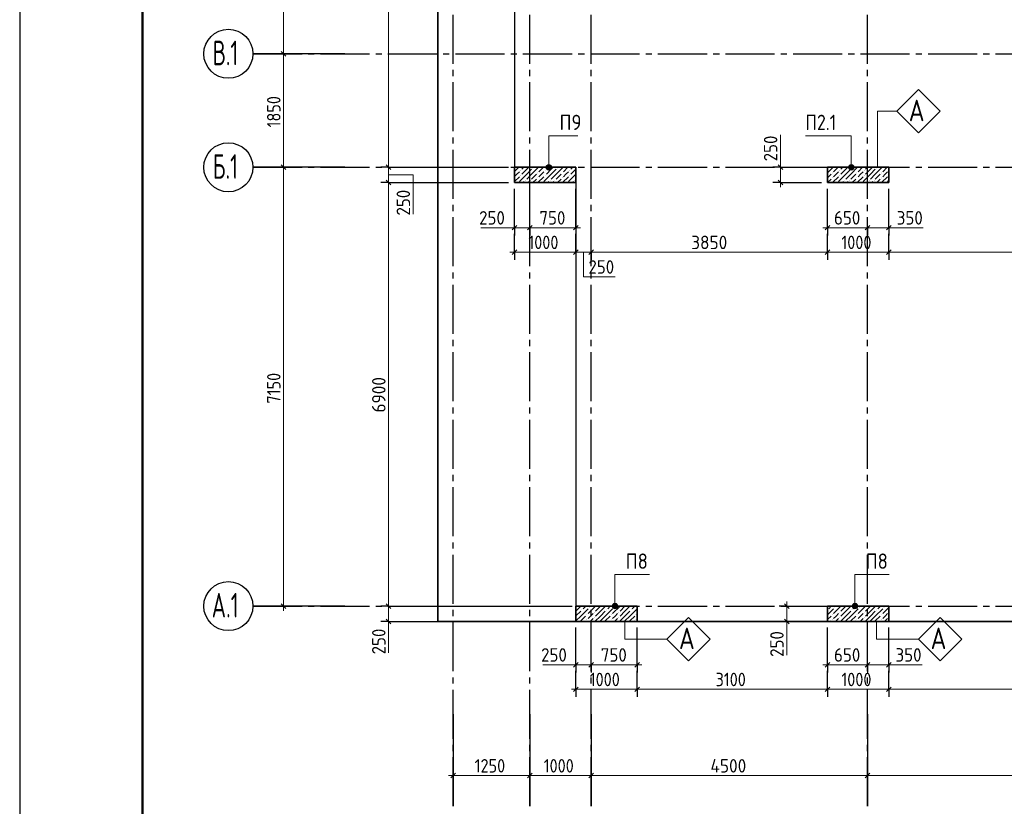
# Model space of a CAD drawing. Header units: millimetres. Extents: x 0 to 59400, y 0 to 42000.
# Tile 2 of 11: x 0 to 16042, y 16519 to 29337. Entities that reach past the tile are written whole.
import ezdxf

# ---------------------------------------------------------------- set-up
doc = ezdxf.new("R2010")
doc.units = ezdxf.units.MM
doc.linetypes.add('______2', pattern=[270, 200, -70])
doc.linetypes.add('______5', pattern=[1100, 800, -100, 100, -100])
for name, color, linetype, lineweight in [('Standard', 7, 'Continuous', 25), ('ЖБ Перекрытие верхний уровень', 7, 'Continuous', 18), ('Общий01', 7, 'Continuous', 13), ('Позиционная метка линия выноска', 7, 'Continuous', 13), ('Примечания', 7, 'Continuous', 13), ('Размерная линия_ общее', 7, 'Continuous', 13)]:
    doc.layers.add(name, color=color, linetype=linetype, lineweight=lineweight)
doc.layers.add('ЖБ Пилон', color=7, linetype='______2', lineweight=13, true_color=0xa0a0a0)
doc.layers.add('Оси', color=7, linetype='______5', lineweight=13, true_color=0x656565)
doc.styles.add('ISOCPEUR', font='txt')

msp = doc.modelspace()

# ---------------------------------------------------------------- hatches: boundary and pattern name
at = {"layer": 'ЖБ Пилон', "linetype": 'Continuous', "lineweight": 18, "transparency": 33554687}
for points in [[(8156, 26879), (8161, 26884), (8166, 26879), (8161, 26874)], [(8156, 26799), (8161, 26804), (8166, 26799), (8161, 26794)], [(8356, 26919), (8361, 26924), (8366, 26919), (8361, 26914)], [(8436, 26839), (8441, 26844), (8446, 26839), (8441, 26834)], [(8556, 26879), (8561, 26884), (8566, 26879), (8561, 26874)], [(8556, 26799), (8561, 26804), (8566, 26799), (8561, 26794)], [(8756, 26919), (8761, 26924), (8766, 26919), (8761, 26914)], [(8836, 26839), (8841, 26844), (8846, 26839), (8841, 26834)], [(8956, 26879), (8961, 26884), (8966, 26879), (8961, 26874)], [(8956, 26799), (8961, 26804), (8966, 26799), (8961, 26794)], [(13163, 26922), (13166, 26919), (13163, 26916)], [(13236, 26839), (13241, 26844), (13246, 26839), (13241, 26834)], [(13356, 26879), (13361, 26884), (13366, 26879), (13361, 26874)], [(13356, 26799), (13361, 26804), (13366, 26799), (13361, 26794)], [(13556, 26919), (13561, 26924), (13566, 26919), (13561, 26914)], [(13636, 26839), (13641, 26844), (13646, 26839), (13641, 26834)], [(13756, 26879), (13761, 26884), (13766, 26879), (13761, 26874)], [(13756, 26799), (13761, 26804), (13766, 26799), (13761, 26794)], [(13956, 26919), (13961, 26924), (13966, 26919), (13961, 26914)], [(14036, 26839), (14041, 26844), (14046, 26839), (14041, 26834)], [(14156, 26879), (14161, 26884), (14163, 26882), (14163, 26876), (14161, 26874)], [(14156, 26799), (14161, 26804), (14163, 26802), (14163, 26796), (14161, 26794)], [(8118, 26682), (8121, 26684), (8123, 26682)], [(8236, 26719), (8241, 26724), (8246, 26719), (8241, 26714)], [(8316, 26719), (8321, 26724), (8326, 26719), (8321, 26714)], [(8436, 26759), (8441, 26764), (8446, 26759), (8441, 26754)], [(8518, 26682), (8521, 26684), (8523, 26682)], [(8636, 26719), (8641, 26724), (8646, 26719), (8641, 26714)], [(8716, 26719), (8721, 26724), (8726, 26719), (8721, 26714)], [(8836, 26759), (8841, 26764), (8846, 26759), (8841, 26754)], [(8918, 26682), (8921, 26684), (8923, 26682)], [(9036, 26719), (9041, 26724), (9046, 26719), (9041, 26714)], [(13236, 26759), (13241, 26764), (13246, 26759), (13241, 26754)], [(13318, 26682), (13321, 26684), (13323, 26682)], [(13436, 26719), (13441, 26724), (13446, 26719), (13441, 26714)], [(13516, 26719), (13521, 26724), (13526, 26719), (13521, 26714)], [(13636, 26759), (13641, 26764), (13646, 26759), (13641, 26754)], [(13718, 26682), (13721, 26684), (13723, 26682)], [(13836, 26719), (13841, 26724), (13846, 26719), (13841, 26714)], [(13916, 26719), (13921, 26724), (13926, 26719), (13921, 26714)], [(14036, 26759), (14041, 26764), (14046, 26759), (14041, 26754)], [(14118, 26682), (14121, 26684), (14123, 26682)], [(9276, 19759), (9281, 19764), (9286, 19759), (9281, 19754)], [(9676, 19759), (9681, 19764), (9686, 19759), (9681, 19754)], [(13276, 19759), (13281, 19764), (13286, 19759), (13281, 19754)], [(13676, 19759), (13681, 19764), (13686, 19759), (13681, 19754)], [(14076, 19759), (14081, 19764), (14086, 19759), (14081, 19754)], [(9156, 19719), (9161, 19724), (9166, 19719), (9161, 19714)], [(9236, 19639), (9241, 19644), (9246, 19639), (9241, 19634)], [(9356, 19679), (9361, 19684), (9366, 19679), (9361, 19674)], [(9356, 19599), (9361, 19604), (9366, 19599), (9361, 19594)], [(9556, 19719), (9561, 19724), (9566, 19719), (9561, 19714)], [(9636, 19639), (9641, 19644), (9646, 19639), (9641, 19634)], [(9756, 19679), (9761, 19684), (9766, 19679), (9761, 19674)], [(9756, 19599), (9761, 19604), (9766, 19599), (9761, 19594)], [(9956, 19719), (9961, 19724), (9966, 19719), (9961, 19714)], [(10036, 19639), (10041, 19644), (10046, 19639), (10041, 19634)], [(13163, 19722), (13166, 19719), (13163, 19716)], [(13236, 19639), (13241, 19644), (13246, 19639), (13241, 19634)], [(13356, 19679), (13361, 19684), (13366, 19679), (13361, 19674)], [(13356, 19599), (13361, 19604), (13366, 19599), (13361, 19594)], [(13556, 19719), (13561, 19724), (13566, 19719), (13561, 19714)], [(13636, 19639), (13641, 19644), (13646, 19639), (13641, 19634)], [(13756, 19679), (13761, 19684), (13766, 19679), (13761, 19674)], [(13756, 19599), (13761, 19604), (13766, 19599), (13761, 19594)], [(13956, 19719), (13961, 19724), (13966, 19719), (13961, 19714)], [(14036, 19639), (14041, 19644), (14046, 19639), (14041, 19634)], [(14156, 19679), (14161, 19684), (14163, 19682), (14163, 19676), (14161, 19674)], [(14156, 19599), (14161, 19604), (14163, 19602), (14163, 19596), (14161, 19594)], [(9236, 19559), (9241, 19564), (9246, 19559), (9241, 19554)], [(9636, 19559), (9641, 19564), (9646, 19559), (9641, 19554)], [(10036, 19559), (10041, 19564), (10046, 19559), (10041, 19554)], [(13236, 19559), (13241, 19564), (13246, 19559), (13241, 19554)], [(13636, 19559), (13641, 19564), (13646, 19559), (13641, 19554)], [(14036, 19559), (14041, 19564), (14046, 19559), (14041, 19554)]]:
    msp.add_hatch(color=7, dxfattribs=at).paths.add_polyline_path(points, flags=16)
at = {"layer": 'Общий01', "linetype": 'Continuous', "lineweight": 13, "transparency": 33554687}
for points in [[(8660, 26954), (8583, 26954), (8576, 26932)], [(8660, 26954), (8576, 26932), (8666, 26932)], [(8644, 26971), (8599, 26971), (8583, 26954)], [(8644, 26971), (8583, 26954), (8660, 26954)], [(8599, 26971), (8644, 26971), (8621, 26977)], [(13589, 26954), (13511, 26954), (13505, 26932)], [(13589, 26954), (13505, 26932), (13595, 26932)], [(13573, 26971), (13528, 26971), (13511, 26954)], [(13573, 26971), (13511, 26954), (13589, 26954)], [(13528, 26971), (13573, 26971), (13550, 26977)], [(8666, 26932), (8576, 26932), (8583, 26909)], [(8666, 26932), (8583, 26909), (8660, 26909)], [(8660, 26909), (8583, 26909), (8599, 26893)], [(8660, 26909), (8599, 26893), (8644, 26893)], [(8644, 26893), (8599, 26893), (8621, 26887)], [(13595, 26932), (13505, 26932), (13511, 26909)], [(13595, 26932), (13511, 26909), (13589, 26909)], [(13589, 26909), (13511, 26909), (13528, 26893)], [(13589, 26909), (13528, 26893), (13573, 26893)], [(13573, 26893), (13528, 26893), (13550, 26887)], [(9738, 19804), (9661, 19804), (9654, 19782)], [(9738, 19804), (9654, 19782), (9744, 19782)], [(9744, 19782), (9654, 19782), (9661, 19760)], [(9722, 19821), (9677, 19821), (9661, 19804)], [(9722, 19821), (9661, 19804), (9738, 19804)], [(9744, 19782), (9661, 19760), (9738, 19760)], [(9738, 19760), (9661, 19760), (9677, 19743)], [(9677, 19821), (9722, 19821), (9699, 19827)], [(9738, 19760), (9677, 19743), (9722, 19743)], [(9722, 19743), (9677, 19743), (9699, 19737)], [(13648, 19804), (13571, 19804), (13564, 19782)], [(13648, 19804), (13564, 19782), (13654, 19782)], [(13654, 19782), (13564, 19782), (13571, 19760)], [(13632, 19821), (13587, 19821), (13571, 19804)], [(13632, 19821), (13571, 19804), (13648, 19804)], [(13654, 19782), (13571, 19760), (13648, 19760)], [(13648, 19760), (13571, 19760), (13587, 19743)], [(13587, 19821), (13632, 19821), (13609, 19827)], [(13648, 19760), (13587, 19743), (13632, 19743)], [(13632, 19743), (13587, 19743), (13609, 19737)]]:
    msp.add_hatch(color=7, dxfattribs=at).paths.add_polyline_path(points)

# ---------------------------------------------------------------- linework, layer by layer
at = {"layer": 'Standard', "color": 7, "linetype": 'Continuous', "lineweight": 25, "transparency": 33554687}
msp.add_line((2000, 41500), (2000, 1058), dxfattribs=at)
msp.add_lwpolyline([(0, 0), (59400, 0), (59400, 42000), (0, 42000), (0, 0)], close=True, dxfattribs=at)
at = {"layer": 'Standard', "color": 7, "linetype": 'Continuous', "lineweight": 50, "transparency": 33554687}
msp.add_lwpolyline([(2000, 41500), (58900, 41500), (58900, 500), (2000, 500), (2000, 41500)], close=True, dxfattribs=at)
at = {"layer": 'Standard', "color": 7, "linetype": 'Continuous', "lineweight": 18, "transparency": 33554687}
msp.add_lwpolyline([(58900, 41500), (2000, 41500), (2000, 6000), (58900, 6000), (58900, 41500)], dxfattribs=at)
at = {"layer": 'Standard', "color": 7, "linetype": 'Continuous', "lineweight": 13, "transparency": 33554687}
msp.add_lwpolyline([(6813, 19532), (55406, 19532), (55406, 38032), (6813, 38032), (6813, 19532)], dxfattribs=at)
at = {"layer": 'Standard', "color": 7, "linetype": 'Continuous', "lineweight": 35, "transparency": 33554687}
msp.add_lwpolyline([(6813, 19532), (55406, 19532), (55406, 38032), (6813, 38032), (6813, 19532)], dxfattribs=at)
at = {"layer": 'ЖБ Перекрытие верхний уровень', "color": 253, "linetype": 'Continuous', "lineweight": -3, "true_color": 0xa0a0a0, "transparency": 33554687}
for p, q in [((8063, 32632), (8063, 26682)), ((8063, 26682), (9063, 26682)), ((9063, 26682), (9063, 19532)), ((9063, 19532), (22663, 19532))]:
    msp.add_line(p, q, dxfattribs=at)
at = {"layer": 'ЖБ Пилон', "color": 7, "linetype": 'Continuous', "lineweight": 35, "transparency": 33554687}
for p, q in [((8063, 26932), (8063, 26682)), ((9063, 26932), (8063, 26932)), ((9063, 26682), (9063, 26932)), ((13163, 26932), (13163, 26682)), ((14163, 26932), (13163, 26932)), ((14163, 26682), (14163, 26932)), ((8063, 26682), (9063, 26682)), ((13163, 26682), (14163, 26682)), ((9063, 19782), (9063, 19532)), ((10063, 19782), (9063, 19782)), ((10063, 19532), (10063, 19782)), ((13163, 19782), (13163, 19532)), ((14163, 19782), (13163, 19782)), ((14163, 19532), (14163, 19782)), ((9063, 19532), (10063, 19532)), ((13163, 19532), (14163, 19532))]:
    msp.add_line(p, q, dxfattribs=at)
at = {"layer": 'ЖБ Пилон', "color": 251, "linetype": 'Continuous', "lineweight": 18, "true_color": 0x494949, "transparency": 33554687}
for p, q in [((8133, 26932), (8063, 26861)), ((8063, 26781), (8101, 26819)), ((8101, 26819), (8141, 26859)), ((8261, 26819), (8141, 26699)), ((8213, 26932), (8181, 26899)), ((8261, 26899), (8181, 26819)), ((8261, 26899), (8293, 26932)), ((8341, 26899), (8261, 26819)), ((8341, 26819), (8261, 26739)), ((8341, 26819), (8453, 26932)), ((8421, 26819), (8341, 26739)), ((8533, 26932), (8461, 26859)), ((8461, 26779), (8501, 26819)), ((8501, 26819), (8541, 26859)), ((8661, 26819), (8541, 26699)), ((8613, 26932), (8581, 26899)), ((8661, 26899), (8581, 26819)), ((8661, 26899), (8693, 26932)), ((8741, 26899), (8661, 26819)), ((8741, 26819), (8661, 26739)), ((8741, 26819), (8853, 26932)), ((8821, 26819), (8741, 26739)), ((8933, 26932), (8861, 26859)), ((8861, 26779), (8901, 26819)), ((8901, 26819), (8941, 26859)), ((9061, 26819), (8941, 26699)), ((9013, 26932), (8981, 26899)), ((9061, 26899), (8981, 26819)), ((9061, 26899), (9063, 26901)), ((9063, 26821), (9061, 26819)), ((13163, 26841), (13253, 26932)), ((13221, 26819), (13163, 26761)), ((13333, 26932), (13261, 26859)), ((13261, 26779), (13301, 26819)), ((13301, 26819), (13341, 26859)), ((13461, 26819), (13341, 26699)), ((13413, 26932), (13381, 26899)), ((13461, 26899), (13381, 26819)), ((13461, 26899), (13493, 26932)), ((13541, 26899), (13461, 26819)), ((13541, 26819), (13461, 26739)), ((13541, 26819), (13653, 26932)), ((13621, 26819), (13541, 26739)), ((13733, 26932), (13661, 26859)), ((13661, 26779), (13701, 26819)), ((13701, 26819), (13741, 26859)), ((13861, 26819), (13741, 26699)), ((13813, 26932), (13781, 26899)), ((13861, 26899), (13781, 26819)), ((13861, 26899), (13893, 26932)), ((13941, 26899), (13861, 26819)), ((13941, 26819), (13861, 26739)), ((13941, 26819), (14053, 26932)), ((14021, 26819), (13941, 26739)), ((14133, 26932), (14061, 26859)), ((14061, 26779), (14101, 26819)), ((14101, 26819), (14141, 26859)), ((8141, 26779), (8063, 26701)), ((8221, 26699), (8203, 26682)), ((8283, 26682), (8301, 26699)), ((8421, 26739), (8363, 26682)), ((8541, 26779), (8443, 26682)), ((8621, 26699), (8603, 26682)), ((8683, 26682), (8701, 26699)), ((8821, 26739), (8763, 26682)), ((8941, 26779), (8843, 26682)), ((9021, 26699), (9003, 26682)), ((9063, 26741), (9061, 26739)), ((13221, 26739), (13163, 26682)), ((13341, 26779), (13243, 26682)), ((13421, 26699), (13403, 26682)), ((13483, 26682), (13501, 26699)), ((13621, 26739), (13563, 26682)), ((13741, 26779), (13643, 26682)), ((13821, 26699), (13803, 26682)), ((13883, 26682), (13901, 26699)), ((14021, 26739), (13963, 26682)), ((14141, 26779), (14043, 26682)), ((14163, 26721), (14141, 26699)), ((9063, 19701), (9143, 19782)), ((9141, 19619), (9261, 19739)), ((9223, 19782), (9181, 19739)), ((9381, 19779), (9261, 19659)), ((9303, 19782), (9301, 19779)), ((9461, 19779), (9381, 19699)), ((9461, 19699), (9543, 19782)), ((9541, 19619), (9661, 19739)), ((9623, 19782), (9581, 19739)), ((9781, 19779), (9661, 19659)), ((9703, 19782), (9701, 19779)), ((9861, 19779), (9781, 19699)), ((9861, 19699), (9943, 19782)), ((9941, 19619), (10061, 19739)), ((10023, 19782), (9981, 19739)), ((13163, 19641), (13261, 19739)), ((13223, 19782), (13181, 19739)), ((13381, 19779), (13261, 19659)), ((13303, 19782), (13301, 19779)), ((13461, 19779), (13381, 19699)), ((13461, 19699), (13543, 19782)), ((13541, 19619), (13661, 19739)), ((13623, 19782), (13581, 19739)), ((13781, 19779), (13661, 19659)), ((13703, 19782), (13701, 19779)), ((13861, 19779), (13781, 19699)), ((13861, 19699), (13943, 19782)), ((13941, 19619), (14061, 19739)), ((14023, 19782), (13981, 19739)), ((14163, 19761), (14061, 19659)), ((14103, 19782), (14101, 19779)), ((9141, 19699), (9063, 19621)), ((9141, 19619), (9063, 19541)), ((9221, 19619), (9141, 19539)), ((9261, 19579), (9301, 19619)), ((9341, 19579), (9293, 19532)), ((9301, 19619), (9341, 19659)), ((9461, 19619), (9373, 19532)), ((9461, 19699), (9381, 19619)), ((9541, 19699), (9461, 19619)), ((9541, 19619), (9461, 19539)), ((9621, 19619), (9541, 19539)), ((9661, 19579), (9701, 19619)), ((9741, 19579), (9693, 19532)), ((9701, 19619), (9741, 19659)), ((9861, 19619), (9773, 19532)), ((9861, 19699), (9781, 19619)), ((9941, 19699), (9861, 19619)), ((9941, 19619), (9861, 19539)), ((10021, 19619), (9941, 19539)), ((10063, 19661), (10061, 19659)), ((10061, 19579), (10063, 19581)), ((13221, 19619), (13163, 19561)), ((13261, 19579), (13301, 19619)), ((13341, 19579), (13293, 19532)), ((13301, 19619), (13341, 19659)), ((13461, 19619), (13373, 19532)), ((13461, 19699), (13381, 19619)), ((13541, 19699), (13461, 19619)), ((13541, 19619), (13461, 19539)), ((13621, 19619), (13541, 19539)), ((13661, 19579), (13701, 19619)), ((13741, 19579), (13693, 19532)), ((13701, 19619), (13741, 19659)), ((13861, 19619), (13773, 19532)), ((13861, 19699), (13781, 19619)), ((13941, 19699), (13861, 19619)), ((13941, 19619), (13861, 19539)), ((14021, 19619), (13941, 19539)), ((14061, 19579), (14101, 19619)), ((14141, 19579), (14093, 19532)), ((14101, 19619), (14141, 19659)), ((9221, 19539), (9213, 19532)), ((9621, 19539), (9613, 19532)), ((10021, 19539), (10013, 19532)), ((13221, 19539), (13213, 19532)), ((13621, 19539), (13613, 19532)), ((14021, 19539), (14013, 19532))]:
    msp.add_line(p, q, dxfattribs=at)
at = {"layer": 'Общий01', "color": 7, "linetype": 'Continuous', "lineweight": 13, "transparency": 33554687}
for p, q in [((8621, 26977), (8621, 26977)), ((13550, 26977), (13550, 26977)), ((8576, 26932), (8576, 26932)), ((8621, 26887), (8621, 26887)), ((8666, 26932), (8666, 26932)), ((13505, 26932), (13505, 26932)), ((13550, 26887), (13550, 26887)), ((13595, 26932), (13595, 26932)), ((9654, 19782), (9654, 19782)), ((9699, 19827), (9699, 19827)), ((9699, 19737), (9699, 19737)), ((9744, 19782), (9744, 19782)), ((13564, 19782), (13564, 19782)), ((13609, 19827), (13609, 19827)), ((13609, 19737), (13609, 19737)), ((13654, 19782), (13654, 19782))]:
    msp.add_line(p, q, dxfattribs=at)
for points in [[(9096, 27447), (8621, 27447), (8621, 26932)], [(12801, 27447), (13550, 27447), (13550, 26932)], [(10259, 20297), (9699, 20297), (9699, 19782)], [(14169, 20297), (13609, 20297), (13609, 19782)]]:
    msp.add_lwpolyline(points, dxfattribs=at)
for centre in [(8621, 26932), (13550, 26932), (9699, 19782), (13609, 19782)]:
    msp.add_circle(centre, 45, dxfattribs=at)
at = {"layer": 'Оси', "color": 8, "linetype": '______5', "lineweight": -3, "transparency": 33554687}
for p, q in [((7063, 16519), (7063, 38805)), ((8313, 16519), (8313, 38805)), ((9313, 16519), (9313, 38805)), ((13813, 16519), (13813, 38805)), ((3800, 28782), (38610, 28782)), ((3800, 26932), (41112, 26932)), ((3800, 19782), (49030, 19782))]:
    msp.add_line(p, q, dxfattribs=at)
at = {"layer": 'Оси', "color": 7, "linetype": 'Continuous', "lineweight": 25, "transparency": 33554687}
for p, q in [((5300, 28782), (3800, 28782)), ((5300, 26932), (3800, 26932)), ((5300, 19782), (3800, 19782)), ((7063, 18019), (7063, 16519)), ((8313, 18019), (8313, 16519)), ((9313, 18019), (9313, 16519)), ((13813, 18019), (13813, 16519))]:
    msp.add_line(p, q, dxfattribs=at)
for centre in [(3400, 28782), (3400, 26932), (3400, 19782)]:
    msp.add_circle(centre, 400, dxfattribs=at)
at = {"layer": 'Позиционная метка линия выноска', "color": 7, "linetype": 'Continuous', "lineweight": 13, "transparency": 33554687}
for points in [[(14289, 27845), (14643, 28199), (14996, 27845), (14643, 27492), (14289, 27845)], [(14289, 27845), (13979, 27845), (13979, 26932)], [(10545, 19243), (10898, 19597), (11252, 19243), (10898, 18890), (10545, 19243)], [(14645, 19243), (14998, 19597), (15352, 19243), (14998, 18890), (14645, 19243)], [(10545, 19243), (9858, 19243), (9858, 19532)], [(14645, 19243), (13958, 19243), (13958, 19532)]]:
    msp.add_lwpolyline(points, dxfattribs=at)
at = {"layer": 'Примечания', "color": 7, "linetype": 'Continuous', "lineweight": 13, "transparency": 33554687}
for p, q in [((12395, 26932), (12395, 27462)), ((8063, 25948), (7513, 25948)), ((14163, 25948), (14723, 25948)), ((6011, 19532), (6011, 19022)), ((12498, 19532), (12498, 18982)), ((8523, 18826), (9063, 18826)), ((14163, 18826), (14703, 18826))]:
    msp.add_line(p, q, dxfattribs=at)
for points in [[(6011, 26809), (6411, 26809), (6411, 26169)], [(9184, 25548), (9184, 25148), (9704, 25148)]]:
    msp.add_lwpolyline(points, dxfattribs=at)
at = {"layer": 'Размерная линия_ общее', "color": 7, "linetype": 'Continuous', "lineweight": 13, "transparency": 33554687}
for p, q in [((4300, 28782), (4300, 32882)), ((6011, 32632), (6011, 26932)), ((4300, 26932), (4300, 28782)), ((12395, 26932), (12395, 27007)), ((6011, 26932), (6011, 26682)), ((6011, 26682), (6011, 19782)), ((12395, 26682), (12395, 26607)), ((8063, 25948), (7988, 25948)), ((8313, 25948), (8063, 25948)), ((9063, 25948), (8313, 25948)), ((9063, 25948), (9138, 25948)), ((13163, 25948), (13088, 25948)), ((13163, 25948), (13813, 25948)), ((13813, 25948), (14163, 25948)), ((14163, 25948), (14238, 25948)), ((8063, 25548), (7988, 25548)), ((9063, 25548), (9313, 25548)), ((9313, 25548), (13163, 25548)), ((13163, 25548), (14163, 25548)), ((14163, 25548), (19363, 25548)), ((4300, 19782), (4300, 19707)), ((6011, 19782), (6011, 19532)), ((12498, 19782), (12498, 19857)), ((12498, 19782), (12498, 19532)), ((6011, 19532), (6011, 19457)), ((12498, 19532), (12498, 19457)), ((9063, 18826), (8988, 18826)), ((9313, 18826), (9063, 18826)), ((10063, 18826), (9313, 18826)), ((10063, 18826), (10138, 18826)), ((13163, 18826), (13088, 18826)), ((13163, 18826), (13813, 18826)), ((13813, 18826), (14163, 18826)), ((14163, 18826), (14238, 18826)), ((9063, 18426), (8988, 18426)), ((9063, 18426), (10063, 18426)), ((13163, 18426), (14163, 18426)), ((14163, 18426), (19363, 18426)), ((7063, 17019), (6988, 17019)), ((7063, 17019), (8313, 17019)), ((8313, 17019), (9313, 17019)), ((9313, 17019), (13813, 17019)), ((13813, 17019), (19813, 17019))]:
    msp.add_line(p, q, dxfattribs=at)
at = {"layer": 'Размерная линия_ общее', "color": 253, "linetype": 'Continuous', "lineweight": -3, "true_color": 0xa0a0a0, "transparency": 33554687}
for p, q in [((4300, 28782), (4175, 28782)), ((4300, 28782), (4425, 28782)), ((4300, 26932), (4175, 26932)), ((4300, 26932), (4425, 26932)), ((6011, 26932), (5886, 26932)), ((6011, 26932), (6136, 26932)), ((12395, 26932), (12270, 26932)), ((12395, 26932), (12520, 26932)), ((12395, 26932), (13063, 26932)), ((6011, 26682), (5886, 26682)), ((6011, 26682), (6136, 26682)), ((12395, 26682), (12270, 26682)), ((12395, 26682), (12520, 26682)), ((12395, 26682), (13063, 26682)), ((13163, 25948), (13163, 26582)), ((8063, 25948), (8063, 26073)), ((8313, 25948), (8313, 26073)), ((9063, 25948), (9063, 26073)), ((13163, 25948), (13163, 26073)), ((13813, 25948), (13813, 26073)), ((14163, 25948), (14163, 26073)), ((8063, 25948), (8063, 25823)), ((8063, 25548), (8063, 25848)), ((8313, 25948), (8313, 25823)), ((9063, 25948), (9063, 25823)), ((13163, 25948), (13163, 25823)), ((13813, 25948), (13813, 25823)), ((13813, 25948), (13813, 25948)), ((14163, 25948), (14163, 25823)), ((8063, 25548), (8063, 25673)), ((9063, 25548), (9063, 25673)), ((9313, 25548), (9313, 25673)), ((13163, 25548), (13163, 25673)), ((14163, 25548), (14163, 25673)), ((8063, 25548), (8063, 25423)), ((9063, 25548), (9063, 25423)), ((9313, 25548), (9313, 25423)), ((13163, 25548), (13163, 25423)), ((14163, 25548), (14163, 25423)), ((4300, 19782), (4000, 19782)), ((4300, 19782), (4175, 19782)), ((4300, 19782), (4425, 19782)), ((6011, 19782), (5886, 19782)), ((6011, 19782), (6136, 19782)), ((6011, 19782), (8963, 19782)), ((12498, 19782), (12373, 19782)), ((12498, 19782), (12623, 19782)), ((12498, 19782), (13063, 19782)), ((6011, 19532), (5886, 19532)), ((6011, 19532), (6136, 19532)), ((6011, 19532), (8963, 19532)), ((12498, 19532), (12373, 19532)), ((12498, 19532), (12623, 19532)), ((12498, 19532), (13063, 19532)), ((13163, 18826), (13163, 19432)), ((9063, 18826), (9063, 18951)), ((9313, 18826), (9313, 18951)), ((10063, 18826), (10063, 18951)), ((13163, 18826), (13163, 18951)), ((13813, 18826), (13813, 18951)), ((14163, 18826), (14163, 18951)), ((9063, 18826), (9063, 18701)), ((9313, 18826), (9313, 18701)), ((10063, 18826), (10063, 18701)), ((13163, 18826), (13163, 18701)), ((13813, 18826), (13813, 18701)), ((14163, 18826), (14163, 18701)), ((9063, 18426), (9063, 18726)), ((9063, 18426), (9063, 18551)), ((10063, 18426), (10063, 18551)), ((13163, 18426), (13163, 18551)), ((14163, 18426), (14163, 18551)), ((9063, 18426), (9063, 18301)), ((10063, 18426), (10063, 18301)), ((13163, 18426), (13163, 18301)), ((14163, 18426), (14163, 18301)), ((7063, 17019), (7063, 17144)), ((7063, 17019), (7063, 16894)), ((7063, 17019), (7063, 16719)), ((8313, 17019), (8313, 17144)), ((8313, 17019), (8313, 16894)), ((8313, 17019), (8313, 16719)), ((9313, 17019), (9313, 17144)), ((9313, 17019), (9313, 16894)), ((9313, 17019), (9313, 17019)), ((13813, 17019), (13813, 17144)), ((13813, 17019), (13813, 16894)), ((13813, 17019), (13813, 16719))]:
    msp.add_line(p, q, dxfattribs=at)
at = {"layer": 'Размерная линия_ общее', "color": 7, "linetype": 'Continuous', "lineweight": 25, "transparency": 33554687}
for p, q in [((4338, 28745), (4262, 28820)), ((4338, 26894), (4262, 26970)), ((5973, 26970), (6048, 26894)), ((12433, 26894), (12358, 26970)), ((5973, 26720), (6048, 26645)), ((12433, 26645), (12358, 26720)), ((8100, 25986), (8025, 25911)), ((8350, 25986), (8275, 25911)), ((9100, 25986), (9025, 25911)), ((13125, 25911), (13200, 25986)), ((13775, 25911), (13850, 25986)), ((14125, 25911), (14200, 25986)), ((8025, 25511), (8100, 25586)), ((9025, 25511), (9100, 25586)), ((9275, 25511), (9350, 25586)), ((13125, 25511), (13200, 25586)), ((14125, 25511), (14200, 25586)), ((4338, 19745), (4262, 19819)), ((5973, 19819), (6048, 19745)), ((12461, 19819), (12536, 19745)), ((5973, 19570), (6048, 19495)), ((12461, 19570), (12536, 19495)), ((9100, 18863), (9025, 18788)), ((9350, 18863), (9275, 18788)), ((10100, 18863), (10025, 18788)), ((13125, 18788), (13200, 18863)), ((13775, 18788), (13850, 18863)), ((14125, 18788), (14200, 18863)), ((9025, 18388), (9100, 18463)), ((10025, 18388), (10100, 18463)), ((13125, 18388), (13200, 18463)), ((14125, 18388), (14200, 18463)), ((7025, 16982), (7100, 17057)), ((8275, 16982), (8350, 17057)), ((9275, 16982), (9350, 17057)), ((13775, 16982), (13850, 17057))]:
    msp.add_line(p, q, dxfattribs=at)
at = {"layer": 'Размерная линия_ общее', "color": 253, "linetype": 'Continuous', "lineweight": -3, "true_color": 0xa0a0a0, "transparency": 33554687}
for points in [[(4300, 28782), (4283, 28782), (4283, 28782), (4283, 28782), (4283, 28782), (4000, 28782)], [(4300, 26932), (4283, 26932), (4283, 26932), (4283, 26932), (4283, 26932), (4283, 26932), (4283, 26932), (4000, 26932)], [(6011, 26932), (6366, 26932), (6366, 26932), (7963, 26932)], [(6011, 26682), (6375, 26682), (6375, 26682), (7963, 26682)], [(8063, 25948), (8063, 25965), (8063, 25965), (8063, 26582)], [(8313, 25948), (8313, 25965), (8313, 25965), (8313, 26582)], [(9063, 25948), (9063, 26159), (9063, 26159), (9063, 26582)], [(14163, 25948), (14163, 25965), (14163, 25965), (14163, 26281), (14163, 26281), (14163, 26582)], [(9063, 25548), (9063, 25565), (9063, 25565), (9063, 25565), (9063, 25565), (9063, 25565), (9063, 25565), (9063, 25565), (9063, 25565), (9063, 25565), (9063, 25565), (9063, 25565), (9063, 25565), (9063, 25820), (9063, 25820), (9063, 25848)], [(13163, 25548), (13163, 25565), (13163, 25565), (13163, 25565), (13163, 25565), (13163, 25565), (13163, 25565), (13163, 25565), (13163, 25565), (13163, 25565), (13163, 25565), (13163, 25848)], [(14163, 25548), (14163, 25565), (14163, 25565), (14163, 25565), (14163, 25565), (14163, 25565), (14163, 25565), (14163, 25565), (14163, 25565), (14163, 25848)], [(9313, 25548), (9313, 25565), (9313, 25565), (9313, 25565), (9313, 25565), (9313, 25565), (9313, 25565), (9313, 25565), (9313, 25565), (9313, 25565), (9313, 25565), (9313, 25565), (9313, 25565), (9313, 25632)], [(9063, 18826), (9063, 18843), (9063, 18843), (9063, 19432)], [(9313, 18826), (9313, 18843), (9313, 18843), (9313, 19432)], [(10063, 18826), (10063, 19130), (10063, 19130), (10063, 19432)], [(14163, 18826), (14163, 18843), (14163, 18843), (14163, 19303), (14163, 19303), (14163, 19432)], [(13813, 18826), (13813, 18843), (13813, 18843), (13813, 18859)], [(10063, 18426), (10063, 18428), (10063, 18428), (10063, 18443), (10063, 18443), (10063, 18443), (10063, 18443), (10063, 18443), (10063, 18443), (10063, 18443), (10063, 18443), (10063, 18443), (10063, 18443), (10063, 18443), (10063, 18443), (10063, 18443), (10063, 18443), (10063, 18443), (10063, 18443), (10063, 18443), (10063, 18443), (10063, 18443), (10063, 18443), (10063, 18443), (10063, 18443), (10063, 18726)], [(13163, 18426), (13163, 18443), (13163, 18443), (13163, 18443), (13163, 18443), (13163, 18443), (13163, 18443), (13163, 18443), (13163, 18443), (13163, 18443), (13163, 18443), (13163, 18443), (13163, 18443), (13163, 18443), (13163, 18443), (13163, 18443), (13163, 18443), (13163, 18443), (13163, 18443), (13163, 18443), (13163, 18443), (13163, 18726)], [(14163, 18426), (14163, 18443), (14163, 18443), (14163, 18443), (14163, 18443), (14163, 18443), (14163, 18443), (14163, 18443), (14163, 18443), (14163, 18443), (14163, 18443), (14163, 18443), (14163, 18443), (14163, 18443), (14163, 18443), (14163, 18443), (14163, 18443), (14163, 18443), (14163, 18443), (14163, 18726)]]:
    msp.add_lwpolyline(points, dxfattribs=at)
at = {"layer": 'Размерная линия_ общее', "color": 7, "linetype": 'Continuous', "lineweight": 13, "transparency": 33554687}
for points in [[(4300, 19782), (4300, 22985), (4300, 22985), (4300, 26932)], [(12395, 26682), (12395, 26932), (12395, 26932), (12395, 26932)], [(8063, 25548), (8273, 25548), (8273, 25548), (9063, 25548)], [(10063, 18426), (10738, 18426), (10738, 18426), (11309, 18426), (11309, 18426), (13163, 18426)]]:
    msp.add_lwpolyline(points, dxfattribs=at)

# ---------------------------------------------------------------- texts
at = {"layer": 'Standard', "color": 7, "linetype": 'Continuous', "lineweight": 35, "transparency": 33554687, "char_height": 350, "attachment_point": 7, "style": 'ISOCPEUR'}
for insert, width in [((14485, 27682), 458.09), ((10741, 19080), 458.08), ((14841, 19080), 458.08)]:
    msp.add_mtext('\\W0.82;А', dxfattribs=dict(at, insert=insert, width=width))
at = {"layer": 'Общий01', "color": 7, "linetype": 'Continuous', "lineweight": 25, "transparency": 33554687, "char_height": 250, "attachment_point": 7, "style": 'ISOCPEUR'}
for s, insert, width in [('\\W0.88;П9', (8796, 27539), 484.99), ('\\W0.85;П2.1', (12801, 27539), 681.09), ('\\W0.88;П8', (9874, 20389), 484.99), ('\\W0.88;П8', (13784, 20389), 484.99)]:
    msp.add_mtext(s, dxfattribs=dict(at, insert=insert, width=width))
at = {"layer": 'Оси', "color": 7, "linetype": 'Continuous', "lineweight": 35, "transparency": 33554687, "char_height": 400, "attachment_point": 7, "style": 'ISOCPEUR'}
for s, insert, width in [('\\W0.64;В.1', (3144, 28595), 639.7), ('\\W0.64;Б.1', (3144, 26745), 639.7), ('\\W0.65;А.1', (3128, 19595), 673.3)]:
    msp.add_mtext(s, dxfattribs=dict(at, insert=insert, width=width))
at = {"layer": 'Размерная линия_ общее', "color": 7, "linetype": 'Continuous', "lineweight": 25, "transparency": 33554687, "char_height": 220, "attachment_point": 7, "rotation": 90, "style": 'ISOCPEUR'}
for s, insert, width in [('\\W0.87;1850', (4250, 27582), 666.9), ('\\W0.91;250', (12345, 27029), 561.99), ('\\W0.91;250', (6361, 26146), 561.99), ('\\W0.87;7150', (4250, 23082), 666.9), ('\\W0.93;6900', (5961, 22935), 718.1), ('\\W0.91;250', (5961, 18995), 561.99), ('\\W0.91;250', (12448, 18954), 561.99)]:
    msp.add_mtext(s, dxfattribs=dict(at, insert=insert, width=width))
at = {"layer": 'Размерная линия_ общее', "color": 7, "linetype": 'Continuous', "lineweight": 25, "transparency": 33554687, "char_height": 220, "attachment_point": 7, "style": 'ISOCPEUR'}
for s, insert, width in [('\\W0.91;250', (7485, 25998), 561.98), ('\\W0.91;750', (8468, 25998), 561.99), ('\\W0.91;650', (13268, 25998), 561.99), ('\\W0.91;350', (14290, 25998), 562), ('\\W0.87;1000', (8288, 25598), 666.91), ('\\W0.93;3850', (10941, 25598), 718.1), ('\\W0.87;1000', (13388, 25598), 666.9), ('\\W0.91;250', (9266, 25198), 562), ('\\W0.91;250', (8495, 18876), 562), ('\\W0.91;750', (9468, 18876), 561.99), ('\\W0.91;650', (13268, 18876), 561.99), ('\\W0.91;350', (14270, 18876), 561.98), ('\\W0.87;1000', (9288, 18476), 666.9), ('\\W0.87;3100', (11338, 18476), 666.91), ('\\W0.87;1000', (13388, 18476), 666.9), ('\\W0.87;1250', (7413, 17069), 666.9), ('\\W0.87;1000', (8538, 17069), 666.91), ('\\W0.93;4500', (11255, 17069), 740.39)]:
    msp.add_mtext(s, dxfattribs=dict(at, insert=insert, width=width))

doc.saveas('drawing.dxf')
